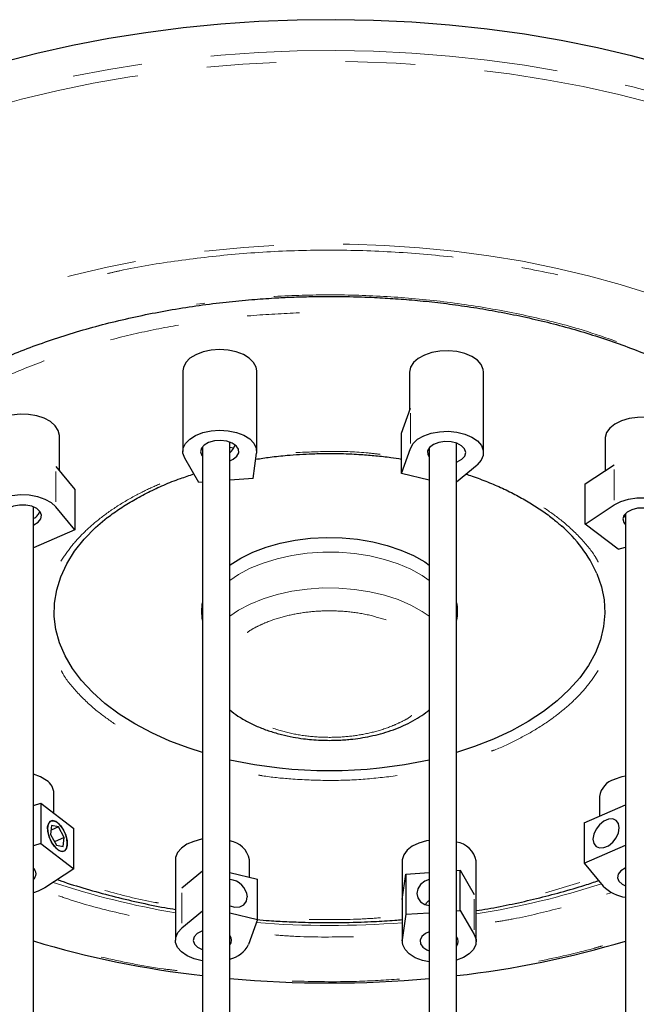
# Model space of a CAD drawing. Header units: millimetres. Extents: x 313 to 1951, y 543 to 2760.
# Tile 56 of 58: x 1533 to 1645, y 2580 to 2760. Entities that reach past the tile are written whole.
import ezdxf

# ---------------------------------------------------------------- set-up
doc = ezdxf.new("R2010")
doc.units = ezdxf.units.MM
doc.header["$LTSCALE"] = 10
doc.linetypes.add('PHANTOM', pattern=[12.7, 6.35, -1.27, 1.27, -1.27, 1.27, -1.27])

msp = doc.modelspace()

# ---------------------------------------------------------------- linework, layer by layer
at = {"color": 7, "linetype": 'Continuous', "lineweight": 25}
for p, q in [((1562.44, 2695.51), (1562.44, 2680.82)), ((1575.94, 2680.82), (1575.94, 2695.51)), ((1603.85, 2695.31), (1603.85, 2688.35)), ((1617.35, 2680.61), (1617.35, 2695.31)), ((1602.38, 2684.17), (1603.99, 2688.73)), ((1539.9, 2677.27), (1539.9, 2683.74)), ((1602.38, 2676.82), (1602.38, 2684.17)), ((1639.53, 2683.17), (1639.53, 2677.3)), ((1566.02, 2681.67), (1566.02, 2346.02)), ((1571.02, 2346.06), (1571.02, 2682.54)), ((1571.02, 2681.62), (1571.7, 2681.46)), ((1602.38, 2676.82), (1603.99, 2681.38)), ((1607.43, 2681.46), (1607.43, 2346.06)), ((1612.43, 2346.02), (1612.43, 2682.33)), ((1565.36, 2675.16), (1562.79, 2679.58)), ((1575.28, 2675.87), (1575.92, 2680.51)), ((1539.24, 2678.07), (1542.71, 2673.87)), ((1612.43, 2675.27), (1616.16, 2678.4)), ((1635.89, 2674.91), (1641.22, 2678.4)), ((1575.28, 2675.87), (1571.02, 2675.57)), ((1607.43, 2675.58), (1602.38, 2676.82)), ((1566.02, 2675.21), (1565.36, 2675.16)), ((1635.89, 2667.57), (1635.89, 2674.91)), ((1542.71, 2673.87), (1542.71, 2666.52)), ((1535.16, 2334.08), (1535.16, 2670.7)), ((1542.71, 2666.52), (1539.24, 2670.72)), ((1635.89, 2667.57), (1641.22, 2671.05)), ((1643.29, 2669.52), (1643.29, 2334.08)), ((1641.9, 2662.96), (1635.89, 2667.57)), ((1542.71, 2666.52), (1535.16, 2663.23)), ((1641.9, 2662.96), (1643.29, 2663.34)), ((1538.91, 2614.79), (1538.91, 2618.43)), ((1535.16, 2616.22), (1536.54, 2616.6)), ((1536.54, 2616.6), (1536.54, 2609.25)), ((1536.54, 2616.6), (1542.56, 2611.99)), ((1638.54, 2617.86), (1638.54, 2614.26)), ((1635.73, 2613.04), (1643.29, 2616.33)), ((1635.73, 2613.04), (1635.73, 2605.69)), ((1538.48, 2612.56), (1538.3, 2610.88)), ((1539.73, 2612.3), (1538.39, 2611.72)), ((1539.73, 2612.3), (1538.48, 2612.56)), ((1540.8, 2610.37), (1539.73, 2612.3)), ((1542.56, 2604.64), (1542.56, 2611.99)), ((1538.3, 2610.88), (1539.37, 2608.94)), ((1540.8, 2610.37), (1539.01, 2609.59)), ((1540.62, 2608.69), (1540.8, 2610.37)), ((1536.54, 2609.25), (1535.16, 2608.87)), ((1536.54, 2609.25), (1542.56, 2604.64)), ((1539.37, 2608.94), (1540.62, 2608.69)), ((1635.73, 2605.69), (1643.29, 2608.98)), ((1561.09, 2606.3), (1561.09, 2591.6)), ((1574.59, 2603.1), (1574.59, 2606.3)), ((1602.5, 2606.09), (1602.5, 2591.39)), ((1616, 2591.39), (1616, 2606.09)), ((1542.56, 2604.64), (1537.22, 2601.15)), ((1562.28, 2601.16), (1566.02, 2604.29)), ((1571.02, 2603.97), (1576.06, 2602.74)), ((1603.16, 2603.69), (1607.43, 2603.99)), ((1612.43, 2604.35), (1613.09, 2604.39)), ((1613.09, 2597.04), (1613.09, 2604.39)), ((1613.09, 2604.39), (1615.65, 2599.98)), ((1635.73, 2605.69), (1639.2, 2601.49)), ((1643.29, 2604.82), (1643.19, 2604.78)), ((1576.06, 2595.39), (1576.06, 2602.74)), ((1602.52, 2599.05), (1603.16, 2603.69)), ((1603.16, 2603.69), (1603.16, 2596.34)), ((1566.02, 2596.94), (1562.28, 2593.81)), ((1612.43, 2597), (1613.09, 2597.04)), ((1613.09, 2597.04), (1615.65, 2592.63)), ((1571.02, 2596.62), (1576.06, 2595.39)), ((1576.06, 2595.39), (1574.46, 2590.83)), ((1603.16, 2596.34), (1602.52, 2591.7)), ((1603.16, 2596.34), (1607.43, 2596.64))]:
    msp.add_line(p, q, dxfattribs=at)
at = {"color": 7, "linetype": 'PHANTOM', "lineweight": 18}
for p, q in [((1603.99, 2687.83), (1603.99, 2682.28)), ((1539.24, 2671.62), (1539.24, 2677.17)), ((1641.22, 2677.5), (1641.22, 2671.95)), ((1634.94, 2602.12), (1628.66, 2600.27)), ((1562.28, 2594.71), (1562.28, 2600.26)), ((1615.65, 2599.08), (1615.65, 2593.53)), ((1639.81, 2600.01), (1640.57, 2600.29)), ((1602.52, 2592.6), (1602.52, 2598.15))]:
    msp.add_line(p, q, dxfattribs=at)
at = {"color": 7, "linetype": 'Continuous', "lineweight": 25, "flags": 128}
for points in [[(1650.94, 2751.28), (1644.6, 2752.98), (1638.13, 2754.49), (1631.53, 2755.82), (1624.82, 2756.95), (1618.03, 2757.88), (1611.16, 2758.62), (1604.23, 2759.15), (1597.27, 2759.49), (1590.29, 2759.62), (1583.3, 2759.55), (1576.33, 2759.28), (1569.4, 2758.8), (1562.51, 2758.13), (1555.69, 2757.25), (1548.95, 2756.18), (1542.32, 2754.92), (1535.81, 2753.46), (1529.42, 2751.82)], [(1575.94, 2695.51), (1575.83, 2696.21), (1575.37, 2697.08), (1574.58, 2697.86), (1573.5, 2698.51), (1572.19, 2699.01), (1570.71, 2699.31), (1569.15, 2699.41), (1567.6, 2699.3), (1566.13, 2698.99), (1564.82, 2698.48), (1563.75, 2697.82), (1562.98, 2697.04), (1562.54, 2696.17), (1562.44, 2695.51)], [(1617.35, 2695.31), (1617.3, 2695.78), (1616.93, 2696.66), (1616.22, 2697.47), (1615.2, 2698.16), (1613.94, 2698.69), (1612.5, 2699.04), (1610.95, 2699.2), (1609.39, 2699.14), (1607.89, 2698.87), (1606.54, 2698.42), (1605.41, 2697.79), (1604.55, 2697.03), (1604.02, 2696.18), (1603.85, 2695.31)], [(1539.9, 2683.74), (1539.9, 2683.76), (1539.71, 2684.66), (1539.16, 2685.51), (1538.29, 2686.26), (1537.15, 2686.88), (1535.79, 2687.33), (1534.28, 2687.58), (1532.72, 2687.63), (1531.18, 2687.47), (1529.74, 2687.11), (1528.49, 2686.56), (1527.49, 2685.86), (1526.79, 2685.05), (1526.44, 2684.17), (1526.4, 2683.74)], [(1653.03, 2683.17), (1653.02, 2683.42), (1652.74, 2684.31), (1652.11, 2685.14), (1651.16, 2685.86), (1649.96, 2686.44), (1648.55, 2686.84), (1647.03, 2687.05), (1645.46, 2687.04), (1643.94, 2686.83), (1642.54, 2686.42), (1641.35, 2685.83), (1640.42, 2685.1), (1639.8, 2684.27), (1639.54, 2683.38), (1639.53, 2683.17)], [(1562.79, 2679.58), (1562.47, 2680.48), (1562.52, 2681.39), (1562.94, 2682.28), (1563.7, 2683.09), (1564.78, 2683.76), (1566.09, 2684.28), (1567.59, 2684.6), (1569.16, 2684.71), (1570.75, 2684.61), (1572.24, 2684.29), (1573.57, 2683.78), (1574.65, 2683.11), (1575.43, 2682.31), (1575.86, 2681.43), (1575.92, 2680.51)], [(1603.99, 2681.38), (1604.48, 2682.25), (1605.32, 2683.04), (1606.45, 2683.68), (1607.81, 2684.16), (1609.33, 2684.43), (1610.92, 2684.5), (1612.49, 2684.35), (1613.95, 2683.99), (1615.23, 2683.44), (1616.25, 2682.74), (1616.96, 2681.92), (1617.31, 2681.02), (1617.29, 2680.1), (1616.9, 2679.21), (1616.16, 2678.4)], [(1571.02, 2679.09), (1571.66, 2679.39), (1572.33, 2679.93), (1572.66, 2680.56), (1572.62, 2681.23), (1572.2, 2681.85), (1571.46, 2682.36), (1570.47, 2682.7), (1569.34, 2682.83), (1568.2, 2682.75), (1567.16, 2682.46), (1566.35, 2681.99), (1565.84, 2681.4), (1565.69, 2680.74), (1565.93, 2680.09), (1566.02, 2679.97)], [(1612.43, 2678.88), (1612.55, 2678.93), (1613.39, 2679.39), (1613.92, 2679.97), (1614.1, 2680.63), (1613.9, 2681.29), (1613.34, 2681.87), (1612.48, 2682.31), (1611.42, 2682.57), (1610.27, 2682.62), (1609.16, 2682.45), (1608.2, 2682.08), (1607.5, 2681.55), (1607.14, 2680.92), (1607.16, 2680.25), (1607.43, 2679.76)], [(1528.68, 2666.12), (1527.62, 2666.81), (1526.87, 2667.62), (1526.46, 2668.51), (1526.43, 2669.43), (1526.77, 2670.32), (1527.47, 2671.15), (1528.48, 2671.86), (1529.75, 2672.41), (1531.21, 2672.78), (1532.78, 2672.94), (1534.37, 2672.88), (1535.89, 2672.61), (1537.26, 2672.14), (1538.4, 2671.5), (1539.24, 2670.72)], [(1641.22, 2671.05), (1642.41, 2671.67), (1643.81, 2672.1), (1645.35, 2672.33), (1646.94, 2672.35), (1648.5, 2672.16), (1649.93, 2671.75), (1651.16, 2671.17), (1652.11, 2670.44), (1652.75, 2669.59), (1653.02, 2668.69), (1652.92, 2667.77), (1652.45, 2666.89), (1651.64, 2666.1), (1650.53, 2665.45), (1649.18, 2664.96)], [(1535.16, 2667.39), (1535.26, 2667.43), (1536.05, 2667.91), (1536.53, 2668.52), (1536.64, 2669.18), (1536.38, 2669.83), (1535.76, 2670.39), (1534.86, 2670.81), (1533.78, 2671.03), (1532.63, 2671.04), (1531.53, 2670.84), (1530.61, 2670.44), (1529.97, 2669.88), (1529.67, 2669.24), (1529.74, 2668.58), (1530.16, 2668)], [(1648.29, 2666.82), (1648.61, 2666.97), (1649.33, 2667.49), (1649.72, 2668.11), (1649.74, 2668.78), (1649.39, 2669.41), (1648.69, 2669.94), (1647.74, 2670.31), (1646.63, 2670.49), (1645.48, 2670.44), (1644.41, 2670.18), (1643.55, 2669.74), (1642.99, 2669.16), (1642.78, 2668.51), (1642.95, 2667.85), (1643.29, 2667.43)], [(1566.02, 2625.88), (1563.61, 2626.65), (1560.08, 2627.97), (1556.76, 2629.46), (1553.66, 2631.11), (1550.81, 2632.9), (1548.23, 2634.82), (1545.94, 2636.86), (1543.95, 2639), (1542.28, 2641.23), (1540.94, 2643.54), (1539.94, 2645.9), (1539.28, 2648.3), (1538.98, 2650.72), (1539.02, 2653.15), (1539.42, 2655.57), (1540.17, 2657.96), (1541.26, 2660.31), (1542.69, 2662.6), (1544.44, 2664.81), (1546.51, 2666.92), (1548.64, 2668.74)], [(1571.02, 2660.09), (1571.1, 2660.14), (1573.05, 2661.37), (1575.25, 2662.44), (1577.65, 2663.35), (1580.24, 2664.08), (1582.96, 2664.62), (1585.78, 2664.97), (1588.64, 2665.11), (1591.52, 2665.05), (1594.36, 2664.79), (1597.13, 2664.32), (1599.77, 2663.66), (1602.25, 2662.82), (1604.54, 2661.82), (1606.6, 2660.65), (1607.43, 2660.09)], [(1638.05, 2658.53), (1638.88, 2656.14), (1639.36, 2653.73), (1639.49, 2651.3), (1639.26, 2648.87), (1638.69, 2646.46), (1637.77, 2644.09), (1636.51, 2641.77), (1634.92, 2639.52), (1633, 2637.36), (1630.78, 2635.29), (1628.27, 2633.34), (1625.49, 2631.52), (1622.45, 2629.84), (1619.17, 2628.31), (1615.69, 2626.95), (1612.43, 2625.88)], [(1537.55, 2620.78), (1536.47, 2621.43), (1535.16, 2621.92), (1535.16, 2621.92)], [(1643.29, 2621.58), (1642.59, 2621.43), (1641.23, 2620.97)], [(1541.35, 2609.24), (1541.25, 2610.16), (1540.93, 2611.14), (1540.45, 2612.05), (1539.86, 2612.79), (1539.24, 2613.27), (1538.65, 2613.44), (1538.17, 2613.26), (1537.85, 2612.76), (1537.74, 2612.01), (1537.85, 2611.08), (1538.17, 2610.11), (1538.65, 2609.19), (1539.24, 2608.45), (1539.86, 2607.97), (1540.45, 2607.81), (1540.93, 2607.99), (1541.25, 2608.48), (1541.35, 2609.24)], [(1540.24, 2607.83), (1539.63, 2608.12), (1539, 2608.7), (1538.45, 2609.52), (1538.03, 2610.48), (1537.79, 2611.44), (1537.76, 2612.32), (1537.95, 2612.98), (1538.33, 2613.36), (1538.86, 2613.41), (1539.47, 2613.13), (1540.09, 2612.54), (1540.65, 2611.72), (1541.07, 2610.77), (1541.31, 2609.8), (1541.34, 2608.93), (1541.15, 2608.26), (1540.77, 2607.88), (1540.24, 2607.83)], [(1642.12, 2612.15), (1641.98, 2612.92), (1641.56, 2613.48), (1640.93, 2613.75), (1640.14, 2613.7), (1639.31, 2613.33), (1638.53, 2612.7), (1637.89, 2611.88), (1637.48, 2610.96), (1637.33, 2610.06), (1637.48, 2609.29), (1637.89, 2608.73), (1638.53, 2608.46), (1639.31, 2608.51), (1640.14, 2608.87), (1640.93, 2609.5), (1641.56, 2610.33), (1641.98, 2611.24), (1642.12, 2612.15)], [(1566.02, 2610.05), (1565.87, 2610.03), (1564.43, 2609.66), (1563.18, 2609.12), (1562.18, 2608.42), (1561.49, 2607.61), (1561.13, 2606.73), (1561.09, 2606.3)], [(1607.43, 2609.84), (1606.91, 2609.74), (1605.51, 2609.33), (1604.32, 2608.75), (1603.39, 2608.02), (1602.77, 2607.19), (1602.51, 2606.29), (1602.5, 2606.09)], [(1643.19, 2604.78), (1642.4, 2604.3), (1641.92, 2603.69), (1641.8, 2603.03), (1642.07, 2602.38), (1642.68, 2601.82), (1643.29, 2601.51)], [(1607.43, 2602.7), (1606.64, 2602.38), (1605.84, 2601.78), (1605.33, 2601.01), (1605.15, 2600.16), (1605.33, 2599.33), (1605.84, 2598.63), (1606.64, 2598.14), (1607.43, 2597.94)], [(1537.22, 2601.15), (1536.03, 2600.54), (1535.16, 2600.24)], [(1571.02, 2597.88), (1571.94, 2597.66), (1572.84, 2597.73), (1573.57, 2598.1), (1574.05, 2598.72), (1574.22, 2599.51)], [(1566.02, 2587.85), (1565.96, 2587.86), (1564.49, 2588.22), (1563.21, 2588.77), (1562.19, 2589.47), (1561.48, 2590.29), (1561.13, 2591.19), (1561.15, 2592.11), (1561.54, 2593), (1562.28, 2593.81)], [(1566.02, 2593.32), (1565.89, 2593.28), (1565.06, 2592.82), (1564.52, 2592.23), (1564.34, 2591.58), (1564.55, 2590.92), (1565.11, 2590.34), (1565.96, 2589.9), (1566.02, 2589.88)], [(1607.43, 2587.64), (1606.2, 2587.92), (1604.88, 2588.42), (1603.8, 2589.1), (1603.02, 2589.9), (1602.59, 2590.78), (1602.52, 2591.7)], [(1607.43, 2593.12), (1606.78, 2592.82), (1606.11, 2592.28), (1605.78, 2591.65), (1605.83, 2590.98), (1606.24, 2590.36), (1606.99, 2589.85), (1607.43, 2589.67)], [(1615.65, 2592.63), (1615.98, 2591.73), (1615.93, 2590.81), (1615.51, 2589.93), (1614.74, 2589.12), (1613.67, 2588.44), (1612.43, 2587.95)]]:
    msp.add_lwpolyline(points, dxfattribs=at)
at = {"color": 7, "linetype": 'PHANTOM', "lineweight": 18, "flags": 128}
for points in [[(1727.77, 2680.21), (1727.45, 2682.18), (1726.54, 2686.18), (1725.28, 2690.15), (1723.68, 2694.08), (1721.74, 2697.95), (1719.47, 2701.76), (1716.87, 2705.51), (1713.94, 2709.17), (1710.7, 2712.74), (1707.15, 2716.22), (1703.31, 2719.58), (1699.17, 2722.83), (1694.76, 2725.96), (1690.08, 2728.96), (1685.15, 2731.81), (1679.97, 2734.52), (1674.57, 2737.08), (1668.95, 2739.47), (1663.13, 2741.7), (1657.12, 2743.76), (1650.94, 2745.64), (1644.6, 2747.34), (1638.13, 2748.85), (1631.53, 2750.18), (1624.82, 2751.31), (1618.03, 2752.24), (1611.16, 2752.98), (1604.23, 2753.51), (1597.27, 2753.85), (1590.29, 2753.98), (1583.3, 2753.91), (1576.33, 2753.64), (1569.4, 2753.16), (1562.51, 2752.49), (1555.69, 2751.61), (1548.95, 2750.54), (1542.32, 2749.28), (1535.81, 2747.82), (1529.42, 2746.18), (1523.2, 2744.35), (1517.13, 2742.35), (1511.25, 2740.17), (1505.57, 2737.83), (1500.1, 2735.32), (1494.85, 2732.66), (1489.84, 2729.84), (1485.09, 2726.89), (1480.59, 2723.8), (1476.37, 2720.59), (1472.44, 2717.26), (1468.8, 2713.81), (1465.46, 2710.27), (1462.44, 2706.63), (1459.73, 2702.91), (1457.36, 2699.12), (1455.32, 2695.27), (1453.61, 2691.35), (1452.25, 2687.4), (1451.23, 2683.41), (1450.7, 2680.41)], [(1709.5, 2632.76), (1711.03, 2634.36), (1714.19, 2637.97), (1717.03, 2641.67), (1719.54, 2645.44), (1721.72, 2649.29), (1723.56, 2653.19), (1725.05, 2657.14), (1726.19, 2661.13), (1726.99, 2665.15), (1727.42, 2669.19), (1727.51, 2673.24), (1727.24, 2677.28), (1726.61, 2681.31), (1725.63, 2685.31), (1724.3, 2689.28), (1722.63, 2693.21), (1720.61, 2697.08), (1718.26, 2700.89), (1715.57, 2704.63), (1712.56, 2708.28), (1709.23, 2711.84), (1705.6, 2715.3), (1701.66, 2718.65), (1697.44, 2721.88), (1692.94, 2724.98), (1688.17, 2727.94), (1683.15, 2730.76), (1677.89, 2733.43), (1672.4, 2735.95), (1666.7, 2738.3), (1660.8, 2740.48), (1654.71, 2742.48), (1648.46, 2744.31), (1642.05, 2745.95), (1635.51, 2747.4), (1628.85, 2748.66), (1622.09, 2749.72), (1615.24, 2750.58), (1608.33, 2751.24), (1601.37, 2751.7), (1594.38, 2751.95), (1587.37, 2752), (1580.37, 2751.84), (1573.39, 2751.48), (1566.45, 2750.91), (1559.57, 2750.15), (1552.77, 2749.18), (1546.06, 2748.02), (1539.46, 2746.66), (1532.99, 2745.1), (1526.66, 2743.37), (1520.49, 2741.45), (1514.5, 2739.35), (1508.7, 2737.08), (1503.11, 2734.64), (1497.74, 2732.04), (1492.6, 2729.29), (1487.72, 2726.39), (1483.09, 2723.35), (1478.73, 2720.18), (1474.66, 2716.89), (1470.89, 2713.49), (1467.41, 2709.97), (1464.25, 2706.36), (1461.41, 2702.66), (1458.9, 2698.89), (1456.72, 2695.04), (1454.89, 2691.14), (1453.39, 2687.19), (1452.25, 2683.2), (1451.46, 2679.18), (1451.02, 2675.14), (1450.94, 2671.1), (1451.21, 2667.05), (1451.83, 2663.03), (1452.81, 2659.02), (1454.14, 2655.05), (1455.82, 2651.12), (1457.83, 2647.25), (1460.19, 2643.44), (1462.6, 2640.06)], [(1653.9, 2707.38), (1653.44, 2707.56), (1647.97, 2709.51), (1642.32, 2711.29), (1636.51, 2712.89), (1630.56, 2714.3), (1624.48, 2715.52), (1618.29, 2716.54), (1612.01, 2717.37), (1605.67, 2717.99), (1599.27, 2718.41), (1592.85, 2718.63), (1586.41, 2718.64), (1579.98, 2718.45), (1573.58, 2718.06), (1567.23, 2717.46), (1560.95, 2716.66), (1554.75, 2715.66), (1548.65, 2714.46), (1542.68, 2713.08), (1536.85, 2711.5), (1531.18, 2709.75), (1525.68, 2707.81), (1520.38, 2705.71), (1515.29, 2703.43), (1510.42, 2701), (1505.79, 2698.42), (1501.42, 2695.7), (1497.31, 2692.84), (1493.48, 2689.85), (1489.94, 2686.75), (1486.7, 2683.54), (1483.77, 2680.23), (1481.17, 2676.83), (1478.89, 2673.35), (1476.95, 2669.81), (1475.34, 2666.21), (1474.09, 2662.57), (1473.18, 2658.89), (1472.63, 2655.19), (1472.43, 2651.47), (1472.58, 2647.76), (1473.09, 2644.06), (1473.95, 2640.37), (1475.17, 2636.73), (1476.72, 2633.12), (1478.62, 2629.57), (1480.86, 2626.09), (1481.24, 2625.55)], [(1607.43, 2657.28), (1606.16, 2658.15), (1604.08, 2659.31), (1601.76, 2660.3), (1599.24, 2661.12), (1596.57, 2661.75), (1593.78, 2662.18), (1590.92, 2662.41), (1588.03, 2662.43), (1585.16, 2662.24), (1582.36, 2661.84), (1579.66, 2661.24), (1577.11, 2660.46), (1574.76, 2659.49), (1572.63, 2658.36), (1571.02, 2657.28)], [(1571.02, 2650.75), (1572.63, 2651.83), (1574.76, 2652.96), (1577.11, 2653.92), (1579.66, 2654.71), (1582.36, 2655.31), (1585.16, 2655.71), (1588.03, 2655.9), (1590.92, 2655.88), (1593.78, 2655.65), (1596.57, 2655.22), (1599.24, 2654.59), (1601.76, 2653.77), (1604.08, 2652.77), (1606.16, 2651.62), (1607.43, 2650.75)]]:
    msp.add_lwpolyline(points, dxfattribs=at)
at = {"color": 7, "linetype": 'Continuous', "lineweight": 25}
for centre, radius, start, end in [((1614.98, 2648.18), 25.28, 24.1577, 49.0292), ((1573.71, 2651.62), 7.87, 167.8571, 192.1429), ((1604.73, 2651.62), 7.88, 347.8752, 12.1248), ((1589.22, 2707.08), 84.5, 257.5583, 282.4417), ((1535.91, 2618.26), 3.01, 3.2958, 56.8973), ((1642.3, 2617.34), 3.79, 106.3263, 172.0418), ((1570.45, 2605.57), 4.21, 10.0096, 82.2241), ((1611.77, 2605.26), 4.31, 11.0253, 81.2084), ((1534.28, 2603.73), 1.36, 309.7673, 50.2327), ((1570.68, 2599.17), 3.56, 5.482, 84.4931), ((1644.24, 2606.45), 7.07, 224.5407, 262.2944), ((1586.23, 2762.51), 178.5, 253.3728, 263.4976), ((1570.05, 2591.6), 1.29, 318.5978, 41.4022), ((1611.43, 2591.39), 1.31, 319.3812, 40.6188), ((1592.15, 2762.79), 178.79, 276.5106, 286.619), ((1569.93, 2593.13), 5.08, 282.4001, 333.1109), ((1589.22, 2785.01), 201.2, 264.8087, 275.1913)]:
    msp.add_arc(centre, radius, start, end, dxfattribs=at)
at = {"color": 7, "linetype": 'PHANTOM', "lineweight": 18}
for centre, radius, start, end in [((1585.15, 2740.92), 146.29, 251.524, 260.5361), ((1592.66, 2743.51), 148.94, 279.0159, 288.0939), ((1589.22, 2766.73), 172.43, 265.5552, 274.4171)]:
    msp.add_arc(centre, radius, start, end, dxfattribs=at)
for points, knots in [([(1548.67, 2713.27), (1549.43, 2713.45), (1553.61, 2714.45), (1561.65, 2715.71), (1572.77, 2717), (1584.32, 2717.61), (1596.09, 2717.56), (1607.9, 2716.8), (1619.62, 2715.37), (1627.14, 2713.84), (1630.91, 2713.07)], [0, 0, 0, 0, 0.02953, 0.1612069, 0.2962261, 0.4340438, 0.5740376, 0.7155207, 0.8577604, 1, 1, 1, 1]), ([(1641.64, 2700.9), (1639.56, 2701.62), (1634.5, 2703.38), (1625.84, 2705.55), (1615.89, 2707.45), (1605.62, 2708.73), (1595.25, 2709.4), (1584.92, 2709.44), (1574.78, 2708.92), (1568.21, 2708.1), (1564.96, 2707.7)], [0, 0, 0, 0, 0.091328, 0.222477, 0.354327, 0.486176, 0.617325, 0.747093, 0.874843, 1, 1, 1, 1]), ([(1493.64, 2655.21), (1493.77, 2656.26), (1494.13, 2659.15), (1495.78, 2663.86), (1498.52, 2669.27), (1502.29, 2674.54), (1506.99, 2679.59), (1512.57, 2684.33), (1518.93, 2688.69), (1525.95, 2692.61), (1533.51, 2696.05), (1541.46, 2698.97), (1549.65, 2701.38), (1557.95, 2703.28), (1566.34, 2704.7), (1574.92, 2705.7), (1580.75, 2705.99), (1583.72, 2706.13)], [0, 0, 0, 0, 0.039692, 0.109608, 0.180628, 0.252404, 0.324563, 0.396722, 0.468498, 0.539518, 0.609434, 0.67793, 0.744731, 0.809605, 0.872366, 0.935126, 1, 1, 1, 1]), ([(1598.48, 2680.3), (1597.75, 2680.39), (1594.84, 2680.73), (1589.66, 2680.91), (1585.25, 2680.71), (1583.08, 2680.61)], [0, 0, 0, 0, 0.142972, 0.577412, 1, 1, 1, 1]), ([(1558.24, 2674.88), (1557.14, 2674.4), (1554.65, 2673.31), (1551.14, 2671.31), (1547.69, 2668.96), (1544.69, 2666.39), (1542.11, 2663.67), (1540.82, 2661.74), (1540.18, 2660.78)], [0, 0, 0, 0, 0.13381, 0.304155, 0.478108, 0.652078, 0.82603, 1, 1, 1, 1]), ([(1638.28, 2660.64), (1638.14, 2660.91), (1637.37, 2662.38), (1635.2, 2664.94), (1632.03, 2668), (1629.49, 2669.78), (1628.37, 2670.56)], [0, 0, 0, 0, 0.07292, 0.400298, 0.736887, 1, 1, 1, 1]), ([(1574.2, 2647.76), (1574.33, 2647.86), (1574.86, 2648.28), (1576.05, 2648.89), (1578.1, 2649.84), (1580.89, 2650.76), (1584.43, 2651.46), (1588.14, 2651.79), (1592.01, 2651.69), (1595.96, 2651.17), (1598.37, 2650.43), (1599.59, 2650.06)], [0, 0, 0, 0, 0.024404, 0.096707, 0.16903, 0.307704, 0.438542, 0.56938, 0.708055, 0.852495, 1, 1, 1, 1]), ([(1540.26, 2640.79), (1540.37, 2640.58), (1541.11, 2639.17), (1543.25, 2636.67), (1546.41, 2633.61), (1548.95, 2631.83), (1550.07, 2631.05)], [0, 0, 0, 0, 0.057618, 0.3904, 0.732544, 1, 1, 1, 1]), ([(1618.81, 2626.14), (1618.98, 2626.2), (1620.65, 2626.79), (1623.48, 2628.18), (1627.32, 2630.28), (1630.75, 2632.65), (1633.76, 2635.21), (1636.34, 2637.94), (1637.62, 2639.86), (1638.27, 2640.83)], [0, 0, 0, 0, 0.018495, 0.179783, 0.341087, 0.505807, 0.670543, 0.835263, 1, 1, 1, 1]), ([(1604.25, 2632.62), (1604.11, 2632.51), (1603.58, 2632.09), (1602.39, 2631.49), (1600.34, 2630.53), (1597.55, 2629.62), (1594.01, 2628.91), (1590.3, 2628.59), (1586.43, 2628.68), (1582.48, 2629.21), (1580.07, 2629.94), (1578.85, 2630.31)], [0, 0, 0, 0, 0.0244041, 0.0967074, 0.1690296, 0.3077044, 0.4385421, 0.5693798, 0.7080546, 0.8524947, 1, 1, 1, 1]), ([(1576.26, 2621.75), (1576.5, 2621.71), (1578.41, 2621.37), (1582.62, 2620.98), (1588.77, 2620.7), (1595.32, 2620.89), (1599.53, 2621.4), (1601.6, 2621.65)], [0, 0, 0, 0, 0.029411, 0.234612, 0.497071, 0.75237, 1, 1, 1, 1]), ([(1558, 2598.42), (1557.78, 2598.45), (1554.39, 2599.02), (1551.18, 2599.89), (1548.19, 2600.7)], [0, 0, 0, 0, 0.066662, 1, 1, 1, 1]), ([(1539.76, 2599.72), (1540.87, 2599.34), (1544.97, 2597.93), (1549.4, 2596.9), (1552.64, 2596.15)], [0, 0, 0, 0, 0.269922, 1, 1, 1, 1]), ([(1619.5, 2594.94), (1620.61, 2595.12), (1624.74, 2595.8), (1628.67, 2596.81), (1631.55, 2597.54)], [0, 0, 0, 0, 0.266906, 1, 1, 1, 1]), ([(1598.55, 2595.7), (1597.28, 2595.62), (1592.96, 2595.32), (1588.6, 2595.38), (1585.53, 2595.42)], [0, 0, 0, 0, 0.2952104, 1, 1, 1, 1]), ([(1579.24, 2592.57), (1580.57, 2592.47), (1585.33, 2592.12), (1590.12, 2592.2), (1593.58, 2592.26)], [0, 0, 0, 0, 0.280557, 1, 1, 1, 1]), ([(1639.08, 2590.61), (1638.54, 2590.44), (1634.82, 2589.32), (1630.86, 2588.5), (1627.47, 2587.8)], [0, 0, 0, 0, 0.145904, 1, 1, 1, 1]), ([(1561.39, 2586.07), (1560.56, 2586.17), (1555.82, 2586.73), (1551.28, 2587.72), (1547.54, 2588.53)], [0, 0, 0, 0, 0.175687, 1, 1, 1, 1]), ([(1602.01, 2584.52), (1599.4, 2584.35), (1592.89, 2583.93), (1586.34, 2584.07), (1582.41, 2584.16)], [0, 0, 0, 0, 0.400315, 1, 1, 1, 1])]:
    msp.add_open_spline(points, degree=3, knots=knots, dxfattribs=at)
at = {"color": 7, "linetype": 'Continuous', "lineweight": 25}
for points, knots in [([(1490.59, 2661.33), (1490.62, 2661.45), (1490.92, 2662.68), (1491.77, 2664.88), (1493.14, 2667.9), (1494.75, 2670.76), (1496.61, 2673.57), (1498.73, 2676.32), (1501.1, 2679), (1503.71, 2681.61), (1506.56, 2684.13), (1509.64, 2686.57), (1512.93, 2688.91), (1516.44, 2691.16), (1520.15, 2693.29), (1524.05, 2695.31), (1528.12, 2697.21), (1532.37, 2698.99), (1536.77, 2700.63), (1541.3, 2702.14), (1545.96, 2703.51), (1550.73, 2704.73), (1555.58, 2705.81), (1560.49, 2706.73), (1565.41, 2707.5), (1570.26, 2708.1), (1574.84, 2708.54), (1578.84, 2708.82), (1582.46, 2709), (1585.81, 2709.1), (1588.12, 2709.12), (1589.22, 2709.12)], [0, 0, 0, 0, 0.0047247, 0.0470669, 0.0849241, 0.1226652, 0.1603019, 0.1978526, 0.2353357, 0.2727677, 0.3101619, 0.347529, 0.3848765, 0.4222084, 0.4595263, 0.4968305, 0.5341185, 0.5713853, 0.6086223, 0.6458168, 0.6829493, 0.7199896, 0.7568889, 0.7935618, 0.8298441, 0.8653734, 0.899153, 0.9286003, 0.9509785, 0.9765132, 1, 1, 1, 1]), ([(1589.22, 2709.12), (1591.18, 2709.1), (1593.92, 2709.08), (1597.94, 2708.91), (1601.34, 2708.71), (1605.37, 2708.39), (1609.58, 2707.94), (1613.94, 2707.36), (1618.39, 2706.65), (1622.87, 2705.8), (1627.36, 2704.81), (1631.82, 2703.69), (1636.21, 2702.42), (1640.53, 2701.03), (1644.75, 2699.5), (1648.84, 2697.85), (1652.61, 2696.18), (1654.92, 2695), (1655.98, 2694.47)], [0, 0, 0, 0, 0.080261, 0.112267, 0.165427, 0.220491, 0.279444, 0.340853, 0.404141, 0.468843, 0.53463, 0.601259, 0.668546, 0.736351, 0.804566, 0.873109, 0.941914, 1, 1, 1, 1]), ([(1571.02, 2680.64), (1571.05, 2680.67), (1571.41, 2680.9), (1571.75, 2681.39), (1571.93, 2681.87), (1571.97, 2682)], [0, 0, 0, 0, 0.07449, 0.761827, 1, 1, 1, 1]), ([(1575.77, 2679.4), (1576.63, 2679.53), (1578.52, 2679.82), (1581.19, 2680.1), (1583.79, 2680.3), (1586.36, 2680.42), (1589.56, 2680.48), (1592.51, 2680.41), (1595.32, 2680.25), (1597.7, 2680.06), (1600.18, 2679.78), (1601.74, 2679.54), (1602.38, 2679.44)], [0, 0, 0, 0, 0.0997055, 0.2177474, 0.3017662, 0.3913034, 0.505627, 0.6577256, 0.7189724, 0.8205164, 0.9256003, 1, 1, 1, 1]), ([(1548.5, 2668.58), (1548.59, 2668.65), (1549.35, 2669.3), (1551, 2670.43), (1553.45, 2671.97), (1556.12, 2673.4), (1558.96, 2674.71), (1561.74, 2675.83), (1563.63, 2676.44), (1564.45, 2676.72)], [0, 0, 0, 0, 0.021968, 0.191456, 0.360766, 0.529935, 0.698938, 0.867678, 1, 1, 1, 1]), ([(1614.11, 2676.68), (1614.49, 2676.56), (1615.87, 2676.12), (1618.11, 2675.27), (1620.83, 2674.11), (1623.41, 2672.84), (1625.83, 2671.46), (1628.09, 2670), (1630.05, 2668.56), (1631.16, 2667.57), (1631.66, 2667.13)], [0, 0, 0, 0, 0.0535208, 0.1904678, 0.3284339, 0.4671543, 0.6064554, 0.7462463, 0.8865201, 1, 1, 1, 1]), ([(1535.16, 2668.62), (1535.19, 2668.63), (1535.46, 2668.71), (1535.87, 2669.07), (1536.22, 2669.5), (1536.3, 2669.79), (1536.31, 2669.83)], [0, 0, 0, 0, 0.062693, 0.502776, 0.940958, 1, 1, 1, 1]), ([(1643.03, 2669.14), (1643.09, 2668.98), (1643.15, 2668.81), (1643.27, 2668.69), (1643.29, 2668.68)], [0, 0, 0, 0, 0.887691, 1, 1, 1, 1]), ([(1571.02, 2633.64), (1571.5, 2633.26), (1572.52, 2632.48), (1574.3, 2631.45), (1576.25, 2630.52), (1578.31, 2629.75), (1580.42, 2629.14), (1582.47, 2628.69), (1584.3, 2628.4), (1586, 2628.22), (1587.6, 2628.11), (1588.7, 2628.1), (1589.22, 2628.09)], [0, 0, 0, 0, 0.108637, 0.227092, 0.344208, 0.45944, 0.571555, 0.677072, 0.770383, 0.842363, 0.924785, 1, 1, 1, 1]), ([(1589.22, 2628.09), (1590.13, 2628.11), (1591.41, 2628.13), (1593.28, 2628.3), (1594.86, 2628.5), (1596.71, 2628.84), (1598.58, 2629.29), (1600.46, 2629.86), (1602.29, 2630.57), (1604.05, 2631.39), (1605.69, 2632.35), (1606.82, 2633.11), (1607.35, 2633.58), (1607.43, 2633.65)], [0, 0, 0, 0, 0.130133, 0.183169, 0.270854, 0.361404, 0.45805, 0.558348, 0.661372, 0.766422, 0.87304, 0.980906, 1, 1, 1, 1]), ([(1539.54, 2602.67), (1539.76, 2602.59), (1541.46, 2601.98), (1544.78, 2600.98), (1549.48, 2599.67), (1554.29, 2598.54), (1558.16, 2597.72), (1560.45, 2597.34), (1561.09, 2597.24)], [0, 0, 0, 0, 0.0322266, 0.254232, 0.4756205, 0.6961541, 0.9154207, 1, 1, 1, 1]), ([(1616, 2597.01), (1616.71, 2597.12), (1618.93, 2597.47), (1622.62, 2598.21), (1627.08, 2599.21), (1631.51, 2600.36), (1635.29, 2601.46), (1637.54, 2602.22), (1638.37, 2602.5)], [0, 0, 0, 0, 0.0902909, 0.2837581, 0.480539, 0.6799156, 0.8813515, 1, 1, 1, 1]), ([(1606.78, 2598.14), (1606.83, 2598.23), (1606.97, 2598.54), (1607.24, 2598.74), (1607.43, 2598.89)], [0, 0, 0, 0, 0.30265, 1, 1, 1, 1]), ([(1575.96, 2595.37), (1576.72, 2595.31), (1578.54, 2595.15), (1581.49, 2595), (1585.15, 2594.86), (1587.75, 2594.84), (1589.22, 2594.83)], [0, 0, 0, 0, 0.172405, 0.414349, 0.668338, 1, 1, 1, 1]), ([(1589.22, 2594.83), (1591.15, 2594.85), (1593.86, 2594.87), (1597.84, 2595.05), (1600.34, 2595.18), (1602.06, 2595.33), (1602.5, 2595.37)], [0, 0, 0, 0, 0.4348172, 0.6092697, 0.8989026, 1, 1, 1, 1])]:
    msp.add_open_spline(points, degree=3, knots=knots, dxfattribs=at)

doc.saveas('drawing.dxf')
